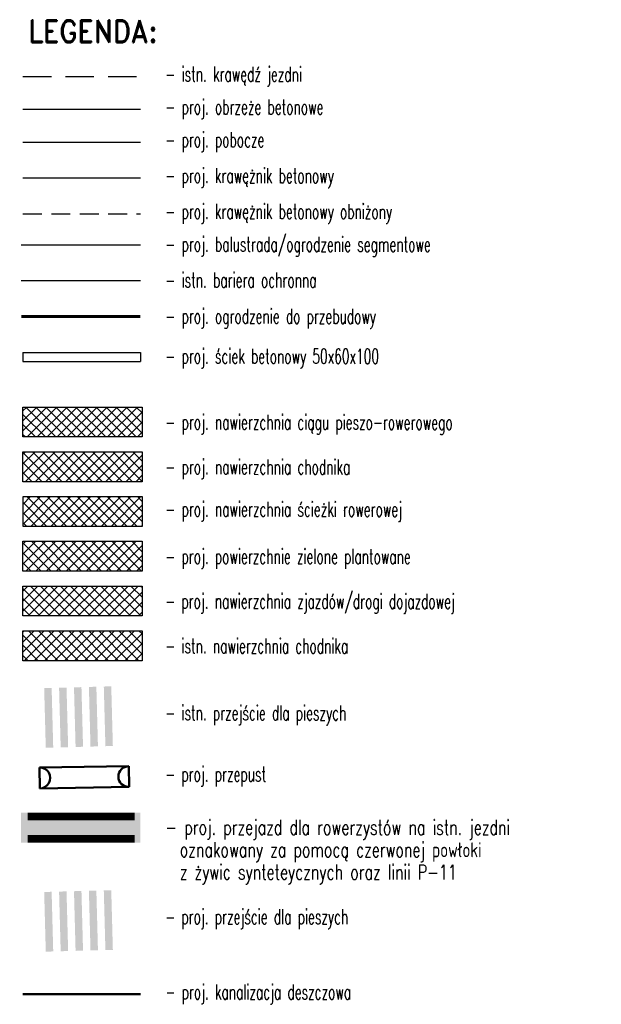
# Model space of a CAD drawing. Extents: x 7529391 to 7533711, y 5721204 to 5728304.
# Tile 1 of 6: x 7533672 to 7533711, y 5721204 to 5721270. Entities that reach past the tile are written whole.
import ezdxf
from ezdxf.enums import TextEntityAlignment as Align

# ---------------------------------------------------------------- set-up
doc = ezdxf.new("R2010")
doc.units = 0
for name, pattern in [('218-500', [1, 0.5, -0.5]), ('DASHED', [19.05, 12.7, -6.35]), ('HIDDEN', [9.525, 6.35, -3.175])]:
    doc.linetypes.add(name, pattern=pattern)
for name, color, linetype, lineweight in [('D-bariera-uliczna-typu-B-01', 1, 'FENCELINE1', 30), ('D-krawędzie', 3, 'Continuous', 30), ('D-krawężniki', 4, 'Continuous', 30), ('D-krawężniki-obniżone', 40, 'DASHED', 30), ('D-obrzeża', 2, 'Continuous', 30), ('D-ścieki', 162, 'Continuous', 30), ('Sieci-KD-proj', 4, 'KANDESZCZ_X2', 50)]:
    doc.layers.add(name, color=color, linetype=linetype, lineweight=lineweight)
for name, color, linetype, lineweight, true_color in [('D-bariery', 7, 'FENCELINE2', 30, 0xff0f0f), ('D-hatch-ciag-pieszo-rowerowy', 7, 'Continuous', 13, 0xff9f80), ('D-poziome-powl-czerwona', 7, 'Continuous', 9, 0xff6161), ('D-przepusty', 7, 'Continuous', 50, 0x852100)]:
    doc.layers.add(name, color=color, linetype=linetype, lineweight=lineweight, true_color=true_color)
for name, color, linetype in [('D-hatch-chodniki', 221, 'Continuous'), ('D-hatch-zieleńce', 102, 'Continuous'), ('D-hatch-zjazdy-kostka', 244, 'Continuous'), ('D-hatch-ścieżki-rowerowe', 191, 'Continuous'), ('D-pobocza', 60, 'Continuous'), ('PAP-LEGENDA', 1, 'Continuous'), ('PAP-TABELKA', 1, 'Continuous')]:
    doc.layers.add(name, color=color, linetype=linetype)
doc.layers.add('D-malowanie-istn', color=7, linetype='Continuous', true_color=0x1a6600)
doc.layers.add('D-malowanie-proj', color=7, linetype='Continuous', true_color=0x3333ff)
doc.styles.add('DIMTEXT', font='simplex.shx', dxfattribs={"width": 0.7})
doc.styles.add('PL2', font='romand.shx')
doc.linetypes.add('FENCELINE1', pattern='A,6.35,-2.54,[133,ltypeshp.shx,S=2.54,R=0,X=-2.54,Y=0],-2.54,25.4', length=36.83)
doc.linetypes.add('FENCELINE2', pattern='A,6.35,-2.54,[132,ltypeshp.shx,S=2.54,R=0,X=-2.54,Y=0],-2.54,25.4', length=36.83)
doc.linetypes.add('KANDESZCZ_X2', pattern='A,4.366477,-0.326302,["kd",DIMTEXT,S=1.28,R=0,X=0,Y=-0.405864],-2.036296,4.465198', length=11.194273)
pattern_1 = [(45, (958900.91207, 144069.77755), (-0.33675960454, 0.33675960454), []), (135, (958900.91207, 144069.77755), (-0.33675960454, -0.33675960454), [])]
pattern_2 = [(45, (0, 0), (-0.33675960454, 0.33675960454), []), (135, (0, 0), (-0.33675960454, -0.33675960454), [])]

msp = doc.modelspace()

# ---------------------------------------------------------------- hatches: boundary and pattern name
at = {"layer": 'D-hatch-chodniki'}
h = msp.add_hatch(dxfattribs=at)
h.set_pattern_fill('ANSI37', color=256, scale=0.15, style=0)
h.set_pattern_definition(pattern_1)
h.paths.add_polyline_path([(7533671.793, 5721240.98), (7533679.791, 5721240.98), (7533679.791, 5721238.974), (7533671.793, 5721238.974)])
at = {"layer": 'D-hatch-chodniki', "true_color": 0x6e6e6e}
h = msp.add_hatch(dxfattribs=at)
h.set_pattern_fill('ANSI37', color=8, scale=0.15, style=0)
h.set_pattern_definition(pattern_2)
h.paths.add_polyline_path([(7533671.781, 5721228.98), (7533679.78, 5721228.98), (7533679.78, 5721226.974), (7533671.781, 5721226.974)])
at = {"layer": 'D-hatch-ciag-pieszo-rowerowy'}
h = msp.add_hatch(dxfattribs=at)
h.set_pattern_fill('ANSI37', color=256, scale=0.15, style=0)
h.set_pattern_definition(pattern_2)
h.paths.add_polyline_path([(7533679.789, 5721243.98), (7533671.79, 5721243.98), (7533671.79, 5721241.974), (7533679.789, 5721241.974)])
at = {"layer": 'D-hatch-zieleńce'}
h = msp.add_hatch(dxfattribs=at)
h.set_pattern_fill('ANSI37', color=256, scale=0.15, style=0)
h.set_pattern_definition([(45, (958900.90533, 144069.77755), (-0.33675960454, 0.33675960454), []), (135, (958900.90533, 144069.77755), (-0.33675960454, -0.33675960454), [])])
h.paths.add_polyline_path([(7533671.786, 5721234.98), (7533679.784, 5721234.98), (7533679.784, 5721232.974), (7533671.786, 5721232.974)])
at = {"layer": 'D-hatch-zjazdy-kostka'}
h = msp.add_hatch(dxfattribs=at)
h.set_pattern_fill('ANSI37', color=256, scale=0.15, style=0)
h.set_pattern_definition([(45, (966515.74604, 173663.13474), (-0.33675960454, 0.33675960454), []), (135, (966515.74604, 173663.13474), (-0.33675960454, -0.33675960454), [])])
h.paths.add_polyline_path([(7533679.778, 5721231.98), (7533671.779, 5721231.98), (7533671.779, 5721229.974), (7533679.778, 5721229.974)])
at = {"layer": 'D-hatch-ścieżki-rowerowe'}
h = msp.add_hatch(dxfattribs=at)
h.set_pattern_fill('ANSI37', color=256, scale=0.15, style=0)
h.set_pattern_definition(pattern_1)
h.paths.add_polyline_path([(7533671.795, 5721237.98), (7533679.793, 5721237.98), (7533679.793, 5721235.974), (7533671.795, 5721235.974)])
at = {"layer": 'D-malowanie-istn'}
h = msp.add_hatch(color=256, dxfattribs=at)
h.paths.add_polyline_path([(7533677.711, 5721225.259), (7533677.211, 5721225.245), (7533677.319, 5721221.247), (7533677.818, 5721221.26)])
h.paths.add_polyline_path([(7533676.712, 5721225.232), (7533676.459, 5721225.225, 0.016682), (7533676.42, 5721221.223), (7533676.819, 5721221.233)])
h.paths.add_polyline_path([(7533676.459, 5721225.225), (7533676.212, 5721225.219), (7533676.319, 5721221.22), (7533676.42, 5721221.223, -0.016682)])
h.paths.add_polyline_path([(7533675.712, 5721225.205), (7533675.212, 5721225.192), (7533675.319, 5721221.193), (7533675.819, 5721221.207)])
h.paths.add_polyline_path([(7533674.712, 5721225.178), (7533674.212, 5721225.165), (7533674.32, 5721221.166), (7533674.82, 5721221.18)])
h.paths.add_polyline_path([(7533673.713, 5721225.152), (7533673.213, 5721225.138), (7533673.32, 5721221.14), (7533673.82, 5721221.153)])
at = {"layer": 'D-malowanie-proj'}
h = msp.add_hatch(color=256, dxfattribs=at)
h.paths.add_polyline_path([(7533677.711, 5721211.594), (7533677.211, 5721211.58), (7533677.319, 5721207.582), (7533677.818, 5721207.595)])
h.paths.add_polyline_path([(7533676.712, 5721211.567), (7533676.459, 5721211.56, 0.016682), (7533676.42, 5721207.558), (7533676.819, 5721207.568)])
h.paths.add_polyline_path([(7533676.459, 5721211.56), (7533676.212, 5721211.554), (7533676.319, 5721207.555), (7533676.42, 5721207.558, -0.016682)])
h.paths.add_polyline_path([(7533675.712, 5721211.54), (7533675.212, 5721211.527), (7533675.319, 5721207.528), (7533675.819, 5721207.542)])
h.paths.add_polyline_path([(7533674.712, 5721211.513), (7533674.212, 5721211.5), (7533674.32, 5721207.501), (7533674.82, 5721207.515)])
h.paths.add_polyline_path([(7533673.713, 5721211.487), (7533673.213, 5721211.473), (7533673.32, 5721207.475), (7533673.82, 5721207.488)])
at = {"layer": 'D-poziome-powl-czerwona', "ltscale": 3}
h = msp.add_hatch(color=256, dxfattribs=at)
h.dxf.hatch_style = 1
h.paths.add_polyline_path([(7533679.662, 5721214.784), (7533679.662, 5721216.784), (7533671.663, 5721216.784), (7533671.663, 5721214.784)])

# ---------------------------------------------------------------- linework, layer by layer
at = {"layer": 'D-bariera-uliczna-typu-B-01', "color": 1, "lineweight": 30, "ltscale": 0.05, "true_color": 0xff0000, "const_width": 0.2}
msp.add_lwpolyline([(7533671.671, 5721250.05), (7533679.67, 5721250.05)], dxfattribs=at)
at = {"layer": 'D-bariery', "ltscale": 0.05, "flags": 128}
msp.add_lwpolyline([(7533671.671, 5721254.856), (7533679.67, 5721254.856)], dxfattribs=at)
at = {"layer": 'D-bariery', "color": 149, "linetype": 'FENCELINE1', "ltscale": 0.05, "true_color": 0x26435f, "flags": 128}
msp.add_lwpolyline([(7533671.671, 5721252.453), (7533679.67, 5721252.453)], dxfattribs=at)
at = {"layer": 'D-krawędzie', "linetype": 'HIDDEN', "ltscale": 0.3, "flags": 128}
msp.add_lwpolyline([(7533671.79, 5721266.136), (7533679.67, 5721266.136)], dxfattribs=at)
at = {"layer": 'D-krawężniki'}
msp.add_lwpolyline([(7533671.79, 5721259.337), (7533679.67, 5721259.337)], dxfattribs=at)
at = {"layer": 'D-krawężniki-obniżone', "ltscale": 0.1}
msp.add_lwpolyline([(7533671.79, 5721256.934), (7533679.67, 5721256.934)], dxfattribs=at)
at = {"layer": 'D-malowanie-proj', "linetype": '218-500', "ltscale": 2, "const_width": 0.5, "flags": 128}
for points in [[(7533672.103, 5721216.534), (7533679.274, 5721216.534)], [(7533672.103, 5721215.034), (7533679.274, 5721215.034)]]:
    msp.add_lwpolyline(points, dxfattribs=at)
at = {"layer": 'D-obrzeża'}
msp.add_lwpolyline([(7533671.79, 5721263.938), (7533679.67, 5721263.938)], dxfattribs=at)
at = {"layer": 'D-pobocza', "lineweight": -3}
msp.add_lwpolyline([(7533671.79, 5721261.74), (7533679.67, 5721261.74)], dxfattribs=at)
at = {"layer": 'D-przepusty'}
for points in [[(7533672.895, 5721219.811), (7533678.888, 5721219.911)], [(7533678.888, 5721219.911), (7533678.912, 5721218.511)], [(7533672.895, 5721219.811), (7533672.918, 5721218.411)], [(7533672.918, 5721218.411), (7533678.912, 5721218.511)]]:
    msp.add_lwpolyline(points, dxfattribs=at)
at = {"layer": 'D-przepusty', "extrusion": (0, 0, -1)}
msp.add_ellipse((7533678.9, 5721219.211), major_axis=(0.713, -0.038), ratio=0.979721, start_param=1.501611, end_param=4.643203, dxfattribs=at)
at = {"layer": 'D-przepusty'}
msp.add_ellipse((7533672.907, 5721219.111), major_axis=(0.712, 0.062), ratio=0.979721, start_param=4.643203, end_param=7.784796, dxfattribs=at)
at = {"layer": 'D-ścieki'}
for points in [[(7533671.79, 5721247.641), (7533679.67, 5721247.641)], [(7533671.79, 5721247.641), (7533671.79, 5721247.041)], [(7533679.67, 5721247.641), (7533679.67, 5721247.041)], [(7533671.79, 5721247.041), (7533679.67, 5721247.041)]]:
    msp.add_lwpolyline(points, dxfattribs=at)
at = {"layer": 'PAP-TABELKA', "color": 2}
for points in [[(7533671.79, 5721243.98), (7533679.789, 5721243.98), (7533679.789, 5721241.974), (7533671.79, 5721241.974)], [(7533671.793, 5721240.98), (7533679.791, 5721240.98), (7533679.791, 5721238.974), (7533671.793, 5721238.974)], [(7533671.795, 5721237.98), (7533679.793, 5721237.98), (7533679.793, 5721235.974), (7533671.795, 5721235.974)], [(7533671.786, 5721234.98), (7533679.784, 5721234.98), (7533679.784, 5721232.974), (7533671.786, 5721232.974)], [(7533671.779, 5721231.98), (7533679.778, 5721231.98), (7533679.778, 5721229.974), (7533671.779, 5721229.974)], [(7533671.781, 5721228.98), (7533679.78, 5721228.98), (7533679.78, 5721226.974), (7533671.781, 5721226.974)]]:
    msp.add_lwpolyline(points, close=True, dxfattribs=at)
at = {"layer": 'Sieci-KD-proj', "ltscale": 0.5, "flags": 128}
msp.add_lwpolyline([(7533671.793, 5721204.616), (7533679.672, 5721204.616)], dxfattribs=at)

# ---------------------------------------------------------------- texts
at = {"layer": 'PAP-LEGENDA', "color": 2, "style": 'DIMTEXT', "width": 0.6}
for s, p in [(' - istn. krawędź jezdni', (7533680.932, 5721265.799)), (' - proj. obrzeże betonowe', (7533680.932, 5721263.602)), (' - proj. pobocze', (7533680.932, 5721261.404)), (' - proj. krawężnik betonowy', (7533680.932, 5721259.001)), (' - proj. krawężnik betonowy obniżony', (7533680.932, 5721256.598)), (' - proj. balustrada/ogrodzenie segmentowe', (7533680.932, 5721254.4)), (' - istn. bariera ochronna', (7533680.932, 5721251.997)), (' - proj. ogrodzenie do przebudowy', (7533680.932, 5721249.575)), (' - proj. ściek betonowy 50x60x100', (7533680.932, 5721246.896)), (' - proj. nawierzchnia ciągu pieszo-rowerowego', (7533680.932, 5721242.474, 10.12)), (' - proj. nawierzchnia chodnika', (7533680.934, 5721239.474, 10.12)), (' - proj. nawierzchnia ścieżki rowerowej', (7533680.932, 5721236.64, 10.12)), (' - proj. powierzchnie zielone plantowane', (7533680.928, 5721233.474, 10.12)), (' - proj. nawierzchnia zjazdów/drogi dojazdowej', (7533680.921, 5721230.474, 10.12)), (' - istn. nawierzchnia chodnika', (7533680.923, 5721227.474, 10.12)), (' - istn. przejście dla pieszych', (7533680.923, 5721222.986, 10.12)), (' - proj. przepust', (7533680.921, 5721218.88, 10.12)), (' - proj. przejście dla pieszych', (7533680.923, 5721209.321, 10.12)), (' - proj. kanalizacja deszczowa', (7533680.935, 5721204.28))]:
    msp.add_text(s, height=1, rotation=359.95707, dxfattribs=at).set_placement(p)
at = {"layer": 'PAP-LEGENDA', "color": 2, "insert": (7533681.346, 5721214.151), "char_height": 1, "attachment_point": 4, "rotation": 359.95707, "line_spacing_factor": 0.9, "style": 'DIMTEXT'}
msp.add_mtext('- proj. przejazd dla rowerzystów na istn. jezdni\\P  oznakowany za pomocą czerwonej powłoki\\P  z żywic synteteycznych oraz linii P-11', dxfattribs=at)
at = {"layer": 'PAP-TABELKA', "color": 2, "style": 'PL2', "width": 0.9}
msp.add_text('LEGENDA:', height=1.5, dxfattribs=at).set_placement((7533676.49, 5721269.167), align=Align.MIDDLE_CENTER)

doc.saveas('drawing.dxf')
